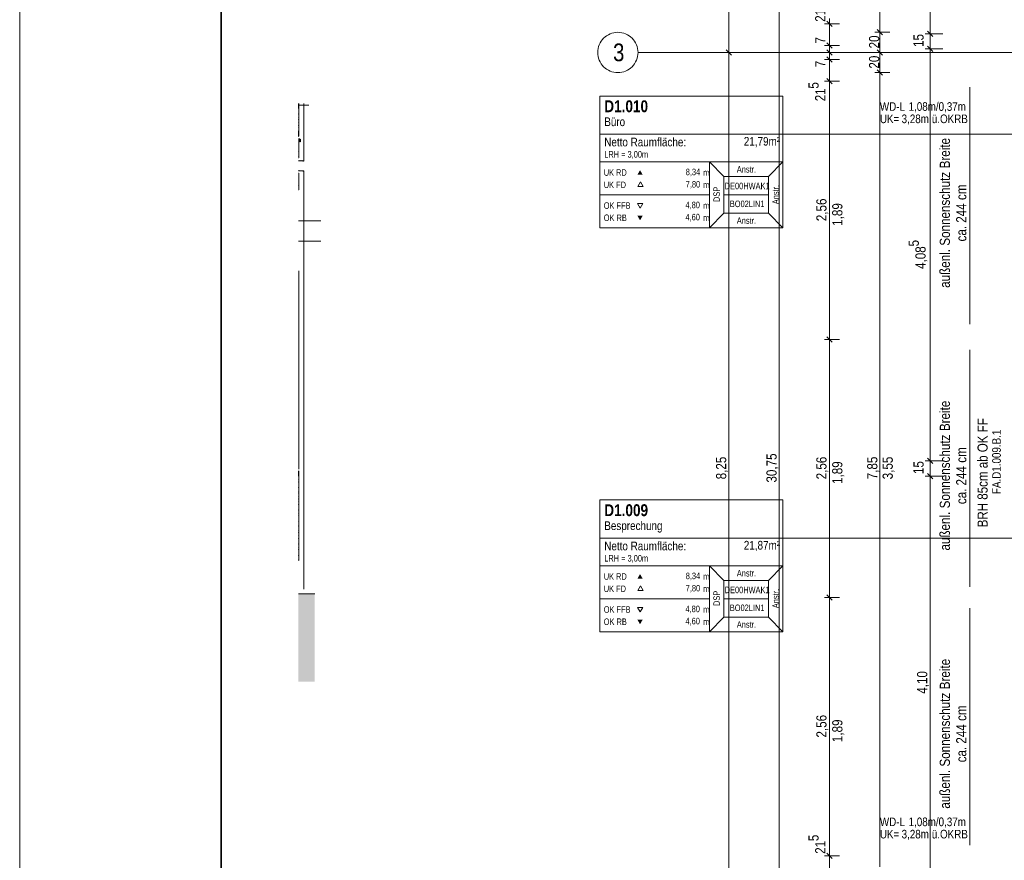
# Model space of a CAD drawing. Extents: x -1920 to 300, y 62 to 656.
# Tile 29 of 60: x -1920 to -1822, y 356 to 439. Entities that reach past the tile are written whole.
import ezdxf
from ezdxf.lldxf.tags import DXFTag

# ---------------------------------------------------------------- set-up
doc = ezdxf.new("R2010")
doc.units = 0
doc.layers.get('0').update_dxf_attribs({"lineweight": 35})
for name, color, linetype, lineweight, true_color in [('30 -33 Aussenwände- 7 Fassade_ Elemente', 7, 'Continuous', 9, 0x00aacc), ('30 -34 Innenwände- 11 Durchbruch', 4, 'Continuous', 9, 0x00ffff), ('70 -72 Beschriftung- 1 Beschriftung allgemein', 7, 'Continuous', 9, 0xff6633), ('70 -75 Raumstempel- 1 Raumstempel', 1, 'Continuous', 50, 0xff0000), ('70 -75 Raumstempel-2 Verweislinie', 1, 'Continuous', 9, 0xff0000), ('70 -76 Bemaßung- 2 Allgemein', 9, 'Continuous', 5, 0x808080)]:
    doc.layers.add(name, color=color, linetype=linetype, lineweight=lineweight, true_color=true_color)
for name, color, linetype, lineweight in [('30 -33 Aussenwände- 8 Sonnenschutz', 7, 'Continuous', 9), ('70 -71 Achsen- 1 Gebäudeachsen', 7, 'STRICHPUNKT2-A06G9HJF8I', 18), ('iwb_Plankopf Rahmen', 7, 'Continuous', 35), ('Keine', 7, 'Continuous', 9), ('Keine-1', 7, 'Continuous', 15)]:
    doc.layers.add(name, color=color, linetype=linetype, lineweight=lineweight)
doc.styles.get("Standard").update_dxf_attribs({"font": 'ARIALN.TTF'})
tags = doc.linetypes.add('grob-A06G9HJG8I', pattern=[14, 3, -8, 3]).pattern_tags.tags
tags[8:9] = [DXFTag(74, 4), DXFTag(75, 0), DXFTag(340, '0'), DXFTag(46, 0.0), DXFTag(50, 0.0), DXFTag(44, 0.0), DXFTag(45, 0.0)]
tags[6:7] = [DXFTag(74, 4), DXFTag(75, 0), DXFTag(340, '0'), DXFTag(46, 0.0), DXFTag(50, 0.0), DXFTag(44, 0.0), DXFTag(45, 0.0)]
tags[4:5] = [DXFTag(74, 4), DXFTag(75, 0), DXFTag(340, '0'), DXFTag(46, 0.0), DXFTag(50, 0.0), DXFTag(44, 0.0), DXFTag(45, 0.0)]
tags = doc.linetypes.add('STRICHPUNKT2-A06G9HJF8I', pattern=[12.7, 6.35, -3.175, 0, -3.175]).pattern_tags.tags
tags[10:11] = [DXFTag(74, 4), DXFTag(75, 0), DXFTag(340, '0'), DXFTag(46, 0.0), DXFTag(50, 0.0), DXFTag(44, 0.0), DXFTag(45, 0.0)]
tags[8:9] = [DXFTag(74, 4), DXFTag(75, 0), DXFTag(340, '0'), DXFTag(46, 0.0), DXFTag(50, 0.0), DXFTag(44, 0.0), DXFTag(45, 0.0)]
tags[6:7] = [DXFTag(74, 4), DXFTag(75, 0), DXFTag(340, '0'), DXFTag(46, 0.0), DXFTag(50, 0.0), DXFTag(44, 0.0), DXFTag(45, 0.0)]
tags[4:5] = [DXFTag(74, 4), DXFTag(75, 0), DXFTag(340, '0'), DXFTag(46, 0.0), DXFTag(50, 0.0), DXFTag(44, 0.0), DXFTag(45, 0.0)]

# ---------------------------------------------------------------- blocks, each defined once
blk = doc.blocks.new('Referenz-A06G9HJH8I', base_point=(-1905.787, 86.892))
at = {"layer": '30 -33 Aussenwände- 8 Sonnenschutz', "color": 0, "linetype": 'Continuous', "ltscale": 0.13}
for p, q in [((-1825.379, 432.192), (-1825.379, 408.692)), ((-1825.379, 406.142), (-1825.379, 382.642)), ((-1825.379, 380.542), (-1825.379, 357.042))]:
    blk.add_line(p, q, dxfattribs=at)
at = {"layer": '70 -71 Achsen- 1 Gebäudeachsen', "color": 0, "linetype": 'Continuous', "ltscale": 0.18}
for p, q in [((-1862.064, 436.585), (-1861.964, 436.754)), ((-1861.964, 436.754), (-1861.847, 436.911)), ((-1861.847, 436.911), (-1861.715, 437.057)), ((-1861.715, 437.057), (-1861.569, 437.188)), ((-1861.569, 437.188), (-1861.412, 437.305)), ((-1861.412, 437.305), (-1861.243, 437.406)), ((-1861.243, 437.406), (-1861.066, 437.49)), ((-1861.066, 437.49), (-1860.881, 437.556)), ((-1860.881, 437.556), (-1860.691, 437.604)), ((-1860.691, 437.604), (-1860.497, 437.633)), ((-1860.497, 437.633), (-1860.301, 437.642)), ((-1860.301, 437.642), (-1860.105, 437.633)), ((-1860.105, 437.633), (-1859.91, 437.604)), ((-1859.91, 437.604), (-1859.72, 437.556)), ((-1859.72, 437.556), (-1859.535, 437.49)), ((-1859.535, 437.49), (-1859.358, 437.406)), ((-1859.358, 437.406), (-1859.189, 437.305)), ((-1859.189, 437.305), (-1859.032, 437.188)), ((-1859.032, 437.188), (-1858.886, 437.057)), ((-1858.886, 437.057), (-1858.755, 436.911)), ((-1858.755, 436.911), (-1858.638, 436.754)), ((-1858.638, 436.754), (-1858.537, 436.585)), ((-1862.301, 435.642), (-1862.291, 435.838)), ((-1862.291, 435.838), (-1862.262, 436.033)), ((-1862.262, 436.033), (-1862.215, 436.223)), ((-1862.215, 436.223), (-1862.148, 436.408)), ((-1862.148, 436.408), (-1862.064, 436.585)), ((-1858.537, 436.585), (-1858.453, 436.408)), ((-1858.453, 436.408), (-1858.387, 436.223)), ((-1858.387, 436.223), (-1858.339, 436.033)), ((-1858.339, 436.033), (-1858.31, 435.838)), ((-1858.31, 435.838), (-1858.301, 435.642)), ((-1862.291, 435.446), (-1862.301, 435.642)), ((-1862.262, 435.252), (-1862.291, 435.446)), ((-1862.215, 435.062), (-1862.262, 435.252)), ((-1862.148, 434.877), (-1862.215, 435.062)), ((-1862.064, 434.7), (-1862.148, 434.877)), ((-1858.453, 434.877), (-1858.537, 434.7)), ((-1858.387, 435.062), (-1858.453, 434.877)), ((-1858.339, 435.252), (-1858.387, 435.062)), ((-1858.31, 435.446), (-1858.339, 435.252)), ((-1858.301, 435.642), (-1858.31, 435.446)), ((-1861.964, 434.531), (-1862.064, 434.7)), ((-1861.847, 434.374), (-1861.964, 434.531)), ((-1861.715, 434.228), (-1861.847, 434.374)), ((-1861.569, 434.096), (-1861.715, 434.228)), ((-1861.412, 433.98), (-1861.569, 434.096)), ((-1861.243, 433.879), (-1861.412, 433.98)), ((-1861.066, 433.795), (-1861.243, 433.879)), ((-1860.881, 433.729), (-1861.066, 433.795)), ((-1859.535, 433.795), (-1859.72, 433.729)), ((-1859.358, 433.879), (-1859.535, 433.795)), ((-1859.189, 433.98), (-1859.358, 433.879)), ((-1859.032, 434.096), (-1859.189, 433.98)), ((-1858.886, 434.228), (-1859.032, 434.096)), ((-1858.755, 434.374), (-1858.886, 434.228)), ((-1858.638, 434.531), (-1858.755, 434.374)), ((-1858.537, 434.7), (-1858.638, 434.531)), ((-1860.691, 433.681), (-1860.881, 433.729)), ((-1860.497, 433.652), (-1860.691, 433.681)), ((-1860.301, 433.642), (-1860.497, 433.652)), ((-1860.105, 433.652), (-1860.301, 433.642)), ((-1859.91, 433.681), (-1860.105, 433.652)), ((-1859.72, 433.729), (-1859.91, 433.681))]:
    blk.add_line(p, q, dxfattribs=at)
at = {"layer": '70 -71 Achsen- 1 Gebäudeachsen', "color": 0, "linetype": 'STRICHPUNKT2-A06G9HJF8I', "ltscale": 0.18}
blk.add_line((-1858.301, 435.642), (-23.361, 435.642), dxfattribs=at)
at = {"layer": '70 -75 Raumstempel- 1 Raumstempel', "color": 0, "lineweight": 9}
for p, q in [((-1862.081, 431.326), (-1862.081, 418.256)), ((-1843.919, 431.326), (-1862.081, 431.326)), ((-1843.919, 418.256), (-1843.919, 431.326)), ((-1843.919, 427.528), (-1862.081, 427.528)), ((-1862.081, 424.791), (-1851.217, 424.791)), ((-1849.775, 423.342), (-1851.217, 424.791)), ((-1843.919, 424.791), (-1851.217, 424.791)), ((-1851.217, 424.791), (-1851.217, 418.256)), ((-1845.361, 423.342), (-1843.919, 424.791)), ((-1849.775, 419.704), (-1849.775, 423.342)), ((-1849.775, 423.342), (-1845.361, 423.342)), ((-1845.361, 419.704), (-1845.361, 423.342)), ((-1858.063, 422.811), (-1858.324, 422.357)), ((-1858.324, 422.357), (-1857.801, 422.357)), ((-1857.801, 422.357), (-1858.063, 422.811)), ((-1862.081, 421.523), (-1851.217, 421.523)), ((-1845.361, 421.523), (-1849.775, 421.523)), ((-1858.099, 420.221), (-1858.36, 420.674)), ((-1858.36, 420.674), (-1857.837, 420.674)), ((-1857.837, 420.674), (-1858.099, 420.221)), ((-1849.775, 419.704), (-1851.217, 418.256)), ((-1849.775, 419.704), (-1845.361, 419.704)), ((-1845.361, 419.704), (-1843.919, 418.256)), ((-1843.919, 418.256), (-1862.081, 418.256)), ((-1862.081, 391.272), (-1862.081, 378.202)), ((-1843.919, 391.272), (-1862.081, 391.272)), ((-1843.919, 378.202), (-1843.919, 391.272)), ((-1843.919, 387.474), (-1862.081, 387.474)), ((-1862.081, 384.737), (-1851.217, 384.737)), ((-1849.775, 383.288), (-1851.217, 384.737)), ((-1843.919, 384.737), (-1851.217, 384.737)), ((-1851.217, 384.737), (-1851.217, 378.202)), ((-1845.361, 383.288), (-1843.919, 384.737)), ((-1849.775, 379.65), (-1849.775, 383.288)), ((-1849.775, 383.288), (-1845.361, 383.288)), ((-1845.361, 379.65), (-1845.361, 383.288)), ((-1858.063, 382.757), (-1858.324, 382.303)), ((-1858.324, 382.303), (-1857.801, 382.303)), ((-1857.801, 382.303), (-1858.063, 382.757)), ((-1862.081, 381.469), (-1851.217, 381.469)), ((-1845.361, 381.469), (-1849.775, 381.469)), ((-1858.099, 380.167), (-1858.36, 380.62)), ((-1858.36, 380.62), (-1857.837, 380.62)), ((-1857.837, 380.62), (-1858.099, 380.167)), ((-1849.775, 379.65), (-1851.217, 378.202)), ((-1849.775, 379.65), (-1845.361, 379.65)), ((-1845.361, 379.65), (-1843.919, 378.202)), ((-1843.919, 378.202), (-1862.081, 378.202))]:
    blk.add_line(p, q, dxfattribs=at)
at = {"layer": '70 -75 Raumstempel- 1 Raumstempel', "color": 0, "lineweight": 0}
for points in [[(-1857.837, 423.518), (-1858.099, 423.971), (-1858.36, 423.518)], [(-1857.837, 419.453), (-1858.099, 419), (-1858.36, 419.453)], [(-1857.837, 383.464), (-1858.099, 383.917), (-1858.36, 383.464)], [(-1857.837, 379.399), (-1858.099, 378.946), (-1858.36, 379.399)]]:
    blk.add_solid(points, dxfattribs=at)
at = {"layer": '70 -75 Raumstempel-2 Verweislinie', "color": 0}
for p, q in [((-1843.919, 427.528), (-1804.082, 427.528)), ((-1843.919, 387.474), (-1807.79, 387.474))]:
    blk.add_line(p, q, dxfattribs=at)
at = {"layer": '70 -76 Bemaßung- 2 Allgemein', "color": 0, "linetype": 'Continuous', "ltscale": 0.13}
for p, q in [((-1844.301, 241.173), (-1844.301, 547.612)), ((-1849.301, 436.173), (-1849.301, 465.112)), ((-1834.301, 438.173), (-1834.301, 463.112)), ((-1829.301, 438.023), (-1829.301, 463.262)), ((-1839.035, 438.227), (-1839.566, 438.758)), ((-1839.035, 438.227), (-1839.566, 438.758)), ((-1839.301, 438.242), (-1839.301, 439.023)), ((-1839.301, 438.242), (-1839.301, 439.023)), ((-1838.301, 438.492), (-1839.801, 438.492)), ((-1838.301, 438.492), (-1839.801, 438.492)), ((-1839.301, 436.342), (-1839.301, 438.492)), ((-1834.035, 437.377), (-1834.566, 437.908)), ((-1834.566, 437.908), (-1834.035, 437.377)), ((-1834.301, 437.392), (-1834.301, 438.173)), ((-1834.301, 437.892), (-1834.301, 437.112)), ((-1829.301, 438.023), (-1829.301, 438.553)), ((-1829.301, 436.992), (-1829.301, 438.023)), ((-1829.301, 436.992), (-1829.301, 438.023)), ((-1839.301, 436.873), (-1839.301, 437.403)), ((-1839.301, 436.092), (-1839.301, 436.873)), ((-1839.301, 436.173), (-1839.301, 436.703)), ((-1833.301, 437.642), (-1834.801, 437.642)), ((-1833.301, 437.642), (-1834.801, 437.642)), ((-1834.301, 436.173), (-1834.301, 437.112)), ((-1828.051, 437.492), (-1829.801, 437.492)), ((-1828.051, 437.492), (-1829.801, 437.492)), ((-1829.301, 435.992), (-1829.301, 437.492)), ((-1849.035, 435.377), (-1849.566, 435.908)), ((-1849.566, 435.908), (-1849.035, 435.377)), ((-1849.301, 435.392), (-1849.301, 436.173)), ((-1849.301, 435.892), (-1849.301, 435.112)), ((-1838.301, 436.342), (-1839.801, 436.342)), ((-1838.301, 436.342), (-1839.801, 436.342)), ((-1839.035, 436.077), (-1839.566, 436.608)), ((-1839.566, 436.608), (-1839.035, 436.077)), ((-1839.566, 435.908), (-1839.035, 435.377)), ((-1839.035, 435.377), (-1839.566, 435.908)), ((-1839.301, 436.592), (-1839.301, 435.812)), ((-1839.301, 435.642), (-1839.301, 436.342)), ((-1839.301, 435.392), (-1839.301, 436.173)), ((-1839.301, 435.473), (-1839.301, 436.003)), ((-1839.301, 435.892), (-1839.301, 435.112)), ((-1839.301, 435.812), (-1839.301, 435.282)), ((-1834.035, 435.377), (-1834.566, 435.908)), ((-1834.566, 435.908), (-1834.035, 435.377)), ((-1834.301, 435.392), (-1834.301, 436.173)), ((-1834.301, 435.892), (-1834.301, 435.112)), ((-1828.051, 435.992), (-1829.801, 435.992)), ((-1828.051, 435.992), (-1829.801, 435.992)), ((-1829.301, 436.492), (-1829.301, 435.462)), ((-1829.301, 436.492), (-1829.301, 435.462)), ((-1848.301, 435.642), (-1849.801, 435.642)), ((-1848.301, 435.642), (-1849.801, 435.642)), ((-1849.301, 353.673), (-1849.301, 435.112)), ((-1838.301, 435.642), (-1839.801, 435.642)), ((-1838.301, 435.642), (-1839.801, 435.642)), ((-1838.301, 434.942), (-1839.801, 434.942)), ((-1838.301, 434.942), (-1839.801, 434.942)), ((-1839.566, 435.208), (-1839.035, 434.677)), ((-1839.035, 434.677), (-1839.566, 435.208)), ((-1839.301, 434.942), (-1839.301, 435.642)), ((-1839.301, 434.692), (-1839.301, 435.473)), ((-1839.301, 435.192), (-1839.301, 434.412)), ((-1839.301, 435.112), (-1839.301, 434.582)), ((-1839.301, 432.792), (-1839.301, 434.942)), ((-1833.301, 435.642), (-1834.801, 435.642)), ((-1833.301, 435.642), (-1834.801, 435.642)), ((-1834.301, 434.173), (-1834.301, 435.112)), ((-1829.301, 395.673), (-1829.301, 435.462)), ((-1829.301, 435.462), (-1829.301, 434.932)), ((-1839.301, 434.412), (-1839.301, 433.882)), ((-1834.035, 433.377), (-1834.566, 433.908)), ((-1834.566, 433.908), (-1834.035, 433.377)), ((-1834.301, 433.392), (-1834.301, 434.173)), ((-1834.301, 433.892), (-1834.301, 433.112)), ((-1838.301, 432.792), (-1839.801, 432.792)), ((-1838.301, 432.792), (-1839.801, 432.792)), ((-1839.566, 433.058), (-1839.035, 432.527)), ((-1839.566, 433.058), (-1839.035, 432.527)), ((-1839.301, 433.042), (-1839.301, 432.262)), ((-1839.301, 433.042), (-1839.301, 432.262)), ((-1833.301, 433.642), (-1834.801, 433.642)), ((-1833.301, 433.642), (-1834.801, 433.642)), ((-1834.301, 355.673), (-1834.301, 433.112)), ((-1839.301, 432.262), (-1839.301, 431.732)), ((-1839.301, 407.723), (-1839.301, 432.262)), ((-1839.566, 407.458), (-1839.035, 406.927)), ((-1839.035, 406.927), (-1839.566, 407.458)), ((-1839.301, 406.942), (-1839.301, 407.723)), ((-1839.301, 407.442), (-1839.301, 406.662)), ((-1838.301, 407.192), (-1839.801, 407.192)), ((-1838.301, 407.192), (-1839.801, 407.192)), ((-1839.301, 382.123), (-1839.301, 406.662)), ((-1829.301, 395.673), (-1829.301, 396.203)), ((-1829.301, 394.642), (-1829.301, 395.673)), ((-1829.301, 394.642), (-1829.301, 395.673)), ((-1828.051, 395.142), (-1829.801, 395.142)), ((-1828.051, 395.142), (-1829.801, 395.142)), ((-1829.301, 393.642), (-1829.301, 395.142)), ((-1829.301, 394.142), (-1829.301, 393.112)), ((-1829.301, 394.142), (-1829.301, 393.112)), ((-1828.051, 393.642), (-1829.801, 393.642)), ((-1828.051, 393.642), (-1829.801, 393.642)), ((-1829.301, 393.112), (-1829.301, 392.582)), ((-1829.301, 353.173), (-1829.301, 393.112)), ((-1839.301, 381.342), (-1839.301, 382.123)), ((-1838.301, 381.592), (-1839.801, 381.592)), ((-1838.301, 381.592), (-1839.801, 381.592)), ((-1839.566, 381.858), (-1839.035, 381.327)), ((-1839.035, 381.327), (-1839.566, 381.858)), ((-1839.301, 381.842), (-1839.301, 381.062)), ((-1839.301, 356.523), (-1839.301, 381.062)), ((-1839.301, 356.523), (-1839.301, 357.053)), ((-1838.301, 355.992), (-1839.801, 355.992)), ((-1838.301, 355.992), (-1839.801, 355.992)), ((-1839.035, 355.727), (-1839.566, 356.258)), ((-1839.035, 355.727), (-1839.566, 356.258)), ((-1839.301, 355.742), (-1839.301, 356.523)), ((-1839.301, 355.742), (-1839.301, 356.523)), ((-1839.301, 353.842), (-1839.301, 355.992)), ((-1834.301, 354.892), (-1834.301, 355.673))]:
    blk.add_line(p, q, dxfattribs=at)
at = {"layer": '70 -76 Bemaßung- 2 Allgemein', "color": 0, "linetype": 'Continuous', "lineweight": 20, "ltscale": 0.2}
for p, q in [((-1829.035, 437.227), (-1829.566, 437.758)), ((-1829.035, 437.227), (-1829.566, 437.758)), ((-1829.566, 436.258), (-1829.035, 435.727)), ((-1829.566, 436.258), (-1829.035, 435.727)), ((-1829.035, 394.877), (-1829.566, 395.408)), ((-1829.035, 394.877), (-1829.566, 395.408)), ((-1829.566, 393.908), (-1829.035, 393.377)), ((-1829.566, 393.908), (-1829.035, 393.377))]:
    blk.add_line(p, q, dxfattribs=at)
at = {"layer": 'Keine', "color": 0, "linetype": 'Continuous', "ltscale": 0.13}
for p, q in [((-1891.451, 409.847), (-1891.451, 423.872)), ((-1891.949, 394.316), (-1891.949, 413.988)), ((-1891.451, 382.412), (-1891.451, 409.847)), ((-1891.451, 382.412), (-1891.451, 387.913))]:
    blk.add_line(p, q, dxfattribs=at)
at = {"layer": 'Keine-1', "color": 0, "linetype": 'Continuous', "lineweight": 5, "ltscale": 0.13}
for p, q in [((-1891.994, 430.576), (-1891.949, 430.576)), ((-1891.949, 430.576), (-1891.949, 427.455)), ((-1891.949, 427.455), (-1891.994, 427.455))]:
    blk.add_line(p, q, dxfattribs=at)
at = {"layer": 'Keine-1', "color": 0, "linetype": 'Continuous', "lineweight": -2, "ltscale": 0.25}
for p, q in [((-1891.949, 430.513), (-1891.994, 430.513)), ((-1891.994, 430.154), (-1891.949, 430.128)), ((-1891.949, 430.128), (-1891.949, 430.513)), ((-1891.949, 427.838), (-1891.994, 427.864)), ((-1891.994, 427.354), (-1891.949, 427.328)), ((-1891.949, 427.328), (-1891.949, 427.838)), ((-1891.949, 394.117), (-1891.994, 394.143)), ((-1891.949, 393.652), (-1891.949, 394.117)), ((-1891.994, 393.678), (-1891.949, 393.652))]:
    blk.add_line(p, q, dxfattribs=at)
at = {"layer": 'Keine-1', "color": 0, "lineweight": 18}
for p, q in [((-1891.994, 430.456), (-1891.949, 430.501)), ((-1891.994, 428.714), (-1891.949, 428.759)), ((-1891.994, 428.207), (-1891.949, 428.252)), ((-1891.994, 425.341), (-1891.949, 425.386)), ((-1891.451, 424.912), (-1891.994, 424.94)), ((-1891.994, 424.9), (-1891.451, 424.872)), ((-1891.451, 424.872), (-1891.451, 424.912)), ((-1891.451, 423.912), (-1891.994, 423.94)), ((-1891.994, 423.9), (-1891.451, 423.872)), ((-1891.451, 423.872), (-1891.451, 423.912)), ((-1891.994, 393.348), (-1891.949, 393.393)), ((-1891.994, 391.607), (-1891.949, 391.651)), ((-1891.994, 391.099), (-1891.949, 391.144)), ((-1891.994, 389.975), (-1891.949, 390.02)), ((-1891.994, 388.233), (-1891.949, 388.278)), ((-1891.994, 387.726), (-1891.949, 387.771)), ((-1891.994, 386.601), (-1891.949, 386.646))]:
    blk.add_line(p, q, dxfattribs=at)
at = {"layer": 'Keine-1', "color": 0, "linetype": 'grob-A06G9HJG8I', "lineweight": 9, "ltscale": 0.13}
for p, q in [((-1891.994, 430.413), (-1890.951, 430.413)), ((-1891.994, 381.963), (-1890.365, 381.963))]:
    blk.add_line(p, q, dxfattribs=at)
at = {"layer": 'Keine-1', "color": 0, "linetype": 'Continuous', "lineweight": 18, "ltscale": 0.18}
for p, q in [((-1891.949, 430.078), (-1891.994, 430.104)), ((-1891.949, 429.568), (-1891.949, 430.078)), ((-1891.994, 429.594), (-1891.949, 429.568)), ((-1891.949, 429.518), (-1891.994, 429.544)), ((-1891.994, 429.034), (-1891.949, 429.008)), ((-1891.949, 428.958), (-1891.994, 428.984)), ((-1891.949, 429.008), (-1891.949, 429.518)), ((-1891.949, 428.448), (-1891.949, 428.958)), ((-1891.994, 428.474), (-1891.949, 428.448)), ((-1891.949, 428.398), (-1891.994, 428.424)), ((-1891.994, 427.914), (-1891.949, 427.888)), ((-1891.949, 427.888), (-1891.949, 428.398)), ((-1891.994, 426.938), (-1891.949, 426.938)), ((-1891.949, 426.938), (-1891.949, 425.188)), ((-1891.949, 425.188), (-1891.994, 425.188)), ((-1891.994, 423.688), (-1891.949, 423.688)), ((-1891.949, 423.688), (-1891.949, 422.038)), ((-1891.949, 422.038), (-1891.994, 422.038)), ((-1891.949, 393.602), (-1891.994, 393.628)), ((-1891.994, 393.118), (-1891.949, 393.092)), ((-1891.949, 393.042), (-1891.994, 393.068)), ((-1891.949, 393.092), (-1891.949, 393.602)), ((-1891.949, 392.532), (-1891.949, 393.042)), ((-1891.994, 392.558), (-1891.949, 392.532)), ((-1891.949, 392.482), (-1891.994, 392.508)), ((-1891.994, 391.998), (-1891.949, 391.972)), ((-1891.949, 391.922), (-1891.994, 391.948)), ((-1891.949, 391.972), (-1891.949, 392.482)), ((-1891.949, 391.412), (-1891.949, 391.922)), ((-1891.994, 391.438), (-1891.949, 391.412)), ((-1891.949, 391.362), (-1891.994, 391.388)), ((-1891.994, 390.878), (-1891.949, 390.852)), ((-1891.949, 390.802), (-1891.994, 390.828)), ((-1891.949, 390.852), (-1891.949, 391.362)), ((-1891.949, 390.292), (-1891.949, 390.802)), ((-1891.994, 390.318), (-1891.949, 390.292)), ((-1891.949, 390.242), (-1891.994, 390.268)), ((-1891.949, 389.732), (-1891.949, 390.242)), ((-1891.994, 389.758), (-1891.949, 389.732)), ((-1891.949, 389.682), (-1891.994, 389.708)), ((-1891.994, 389.198), (-1891.949, 389.172)), ((-1891.949, 389.122), (-1891.994, 389.148)), ((-1891.949, 389.172), (-1891.949, 389.682)), ((-1891.949, 388.612), (-1891.949, 389.122)), ((-1891.994, 388.638), (-1891.949, 388.612)), ((-1891.949, 388.562), (-1891.994, 388.588)), ((-1891.994, 388.078), (-1891.949, 388.052)), ((-1891.949, 388.002), (-1891.994, 388.028)), ((-1891.949, 388.052), (-1891.949, 388.562)), ((-1891.949, 387.492), (-1891.949, 388.002)), ((-1891.994, 387.518), (-1891.949, 387.492)), ((-1891.949, 387.442), (-1891.994, 387.468)), ((-1891.994, 386.958), (-1891.949, 386.932)), ((-1891.949, 386.882), (-1891.994, 386.908)), ((-1891.949, 386.932), (-1891.949, 387.442)), ((-1891.949, 386.372), (-1891.949, 386.882)), ((-1891.994, 386.398), (-1891.949, 386.372)), ((-1891.949, 386.322), (-1891.994, 386.348)), ((-1891.949, 385.812), (-1891.949, 386.322)), ((-1891.994, 385.838), (-1891.949, 385.812)), ((-1891.949, 385.762), (-1891.994, 385.788)), ((-1891.994, 385.278), (-1891.949, 385.252)), ((-1891.949, 385.252), (-1891.949, 385.762))]:
    blk.add_line(p, q, dxfattribs=at)
at = {"layer": 'Keine-1', "color": 0, "linetype": 'Continuous', "lineweight": 9, "ltscale": 0.13}
blk.add_line((-1891.451, 424.872), (-1891.451, 430.576), dxfattribs=at)
at = {"layer": 'Keine-1', "color": 0, "lineweight": 9}
for p, q in [((-1891.994, 429.199), (-1891.949, 429.244)), ((-1891.99, 427.043), (-1891.977, 427.056)), ((-1891.889, 427.037), (-1891.876, 427.05)), ((-1891.849, 426.972), (-1891.834, 426.987)), ((-1891.849, 426.866), (-1891.834, 426.881)), ((-1891.835, 426.773), (-1891.834, 426.775)), ((-1891.994, 425.826), (-1891.949, 425.871)), ((-1891.994, 424.918), (-1891.972, 424.939)), ((-1891.909, 424.896), (-1891.871, 424.934)), ((-1891.809, 424.89), (-1891.771, 424.929)), ((-1891.708, 424.885), (-1891.67, 424.923)), ((-1891.607, 424.88), (-1891.569, 424.918)), ((-1891.506, 424.875), (-1891.468, 424.913)), ((-1891.953, 423.898), (-1891.915, 423.936)), ((-1891.852, 423.893), (-1891.814, 423.931)), ((-1891.751, 423.887), (-1891.713, 423.926)), ((-1891.65, 423.882), (-1891.612, 423.92)), ((-1891.549, 423.877), (-1891.511, 423.915)), ((-1891.994, 422.453), (-1891.949, 422.497)), ((-1891.994, 392.092), (-1891.949, 392.137)), ((-1891.994, 388.718), (-1891.949, 388.763)), ((-1891.994, 385.345), (-1891.949, 385.39))]:
    blk.add_line(p, q, dxfattribs=at)
at = {"layer": 'Keine-1', "color": 0, "lineweight": -2}
for p, q in [((-1891.994, 427.057), (-1891.834, 427.048)), ((-1891.849, 427.035), (-1891.994, 427.043)), ((-1891.849, 426.773), (-1891.849, 427.035)), ((-1891.834, 427.048), (-1891.834, 426.773)), ((-1891.834, 426.773), (-1891.849, 426.773))]:
    blk.add_line(p, q, dxfattribs=at)
at = {"layer": 'Keine-1', "color": 0, "linetype": 'Continuous', "ltscale": 0.15}
for p, q in [((-1891.994, 418.938), (-1889.761, 418.938)), ((-1891.994, 416.938), (-1889.761, 416.938))]:
    blk.add_line(p, q, dxfattribs=at)
at = {"layer": 'Keine-1', "color": 7, "linetype": 'Continuous', "lineweight": 18, "ltscale": 0.18, "true_color": 0xffffff}
for points in [[(-1891.994, 429.881), (-1891.949, 430.078), (-1891.994, 430.104)], [(-1891.994, 429.881), (-1891.949, 429.568), (-1891.949, 430.078)], [(-1891.994, 429.67), (-1891.949, 429.568), (-1891.994, 429.881)], [(-1891.949, 429.568), (-1891.994, 429.67), (-1891.994, 429.594)], [(-1891.994, 429.321), (-1891.949, 429.518), (-1891.994, 429.544)], [(-1891.994, 429.321), (-1891.949, 429.008), (-1891.949, 429.518)], [(-1891.994, 429.11), (-1891.949, 429.008), (-1891.994, 429.321)], [(-1891.949, 429.008), (-1891.994, 429.11), (-1891.994, 429.034)], [(-1891.994, 428.761), (-1891.949, 428.958), (-1891.994, 428.984)], [(-1891.994, 428.761), (-1891.949, 428.448), (-1891.949, 428.958)], [(-1891.994, 428.55), (-1891.949, 428.448), (-1891.994, 428.761)], [(-1891.949, 428.448), (-1891.994, 428.55), (-1891.994, 428.474)], [(-1891.994, 428.201), (-1891.949, 428.398), (-1891.994, 428.424)], [(-1891.994, 428.201), (-1891.949, 427.888), (-1891.949, 428.398)], [(-1891.994, 427.99), (-1891.949, 427.888), (-1891.994, 428.201)], [(-1891.949, 427.888), (-1891.994, 427.99), (-1891.994, 427.914)], [(-1891.994, 393.405), (-1891.949, 393.602), (-1891.994, 393.628)], [(-1891.994, 393.405), (-1891.949, 393.092), (-1891.949, 393.602)], [(-1891.994, 393.194), (-1891.949, 393.092), (-1891.994, 393.405)], [(-1891.949, 393.092), (-1891.994, 393.194), (-1891.994, 393.118)], [(-1891.994, 392.845), (-1891.949, 393.042), (-1891.994, 393.068)], [(-1891.994, 392.845), (-1891.949, 392.532), (-1891.949, 393.042)], [(-1891.994, 392.634), (-1891.949, 392.532), (-1891.994, 392.845)], [(-1891.949, 392.532), (-1891.994, 392.634), (-1891.994, 392.558)], [(-1891.994, 392.285), (-1891.949, 392.482), (-1891.994, 392.508)], [(-1891.994, 392.285), (-1891.949, 391.972), (-1891.949, 392.482)], [(-1891.994, 392.074), (-1891.949, 391.972), (-1891.994, 392.285)], [(-1891.949, 391.972), (-1891.994, 392.074), (-1891.994, 391.998)], [(-1891.994, 391.725), (-1891.949, 391.922), (-1891.994, 391.948)], [(-1891.994, 391.725), (-1891.949, 391.412), (-1891.949, 391.922)], [(-1891.994, 391.514), (-1891.949, 391.412), (-1891.994, 391.725)], [(-1891.949, 391.412), (-1891.994, 391.514), (-1891.994, 391.438)], [(-1891.994, 391.165), (-1891.949, 391.362), (-1891.994, 391.388)], [(-1891.994, 391.165), (-1891.949, 390.852), (-1891.949, 391.362)], [(-1891.994, 390.954), (-1891.949, 390.852), (-1891.994, 391.165)], [(-1891.949, 390.852), (-1891.994, 390.954), (-1891.994, 390.878)], [(-1891.994, 390.605), (-1891.949, 390.802), (-1891.994, 390.828)], [(-1891.994, 390.605), (-1891.949, 390.292), (-1891.949, 390.802)], [(-1891.994, 390.394), (-1891.949, 390.292), (-1891.994, 390.605)], [(-1891.949, 390.292), (-1891.994, 390.394), (-1891.994, 390.318)], [(-1891.994, 390.045), (-1891.949, 390.242), (-1891.994, 390.268)], [(-1891.994, 390.045), (-1891.949, 389.732), (-1891.949, 390.242)], [(-1891.994, 389.834), (-1891.949, 389.732), (-1891.994, 390.045)], [(-1891.949, 389.732), (-1891.994, 389.834), (-1891.994, 389.758)], [(-1891.994, 389.485), (-1891.949, 389.682), (-1891.994, 389.708)], [(-1891.994, 389.485), (-1891.949, 389.172), (-1891.949, 389.682)], [(-1891.994, 389.274), (-1891.949, 389.172), (-1891.994, 389.485)], [(-1891.949, 389.172), (-1891.994, 389.274), (-1891.994, 389.198)], [(-1891.994, 388.925), (-1891.949, 389.122), (-1891.994, 389.148)], [(-1891.994, 388.925), (-1891.949, 388.612), (-1891.949, 389.122)], [(-1891.994, 388.714), (-1891.949, 388.612), (-1891.994, 388.925)], [(-1891.949, 388.612), (-1891.994, 388.714), (-1891.994, 388.638)], [(-1891.994, 388.365), (-1891.949, 388.562), (-1891.994, 388.588)], [(-1891.994, 388.365), (-1891.949, 388.052), (-1891.949, 388.562)], [(-1891.994, 388.154), (-1891.949, 388.052), (-1891.994, 388.365)], [(-1891.949, 388.052), (-1891.994, 388.154), (-1891.994, 388.078)], [(-1891.994, 387.805), (-1891.949, 388.002), (-1891.994, 388.028)], [(-1891.994, 387.805), (-1891.949, 387.492), (-1891.949, 388.002)], [(-1891.994, 387.594), (-1891.949, 387.492), (-1891.994, 387.805)], [(-1891.949, 387.492), (-1891.994, 387.594), (-1891.994, 387.518)], [(-1891.994, 387.245), (-1891.949, 387.442), (-1891.994, 387.468)], [(-1891.994, 387.245), (-1891.949, 386.932), (-1891.949, 387.442)], [(-1891.994, 387.034), (-1891.949, 386.932), (-1891.994, 387.245)], [(-1891.949, 386.932), (-1891.994, 387.034), (-1891.994, 386.958)], [(-1891.994, 386.685), (-1891.949, 386.882), (-1891.994, 386.908)], [(-1891.994, 386.685), (-1891.949, 386.372), (-1891.949, 386.882)], [(-1891.994, 386.474), (-1891.949, 386.372), (-1891.994, 386.685)], [(-1891.949, 386.372), (-1891.994, 386.474), (-1891.994, 386.398)], [(-1891.994, 386.125), (-1891.949, 386.322), (-1891.994, 386.348)], [(-1891.994, 386.125), (-1891.949, 385.812), (-1891.949, 386.322)], [(-1891.994, 385.914), (-1891.949, 385.812), (-1891.994, 386.125)], [(-1891.949, 385.812), (-1891.994, 385.914), (-1891.994, 385.838)], [(-1891.994, 385.565), (-1891.949, 385.762), (-1891.994, 385.788)], [(-1891.994, 385.565), (-1891.949, 385.252), (-1891.949, 385.762)], [(-1891.994, 385.354), (-1891.949, 385.252), (-1891.994, 385.565)], [(-1891.949, 385.252), (-1891.994, 385.354), (-1891.994, 385.278)]]:
    blk.add_solid(points, dxfattribs=at)
at = {"layer": 'Keine-1', "color": 7, "linetype": 'grob-A06G9HJG8I', "lineweight": 9, "ltscale": 0.13, "true_color": 0xffffff}
for points in [[(-1891.994, 381.963), (-1890.365, 381.963), (-1890.365, 373.248)], [(-1891.994, 381.963), (-1890.365, 373.248), (-1891.994, 374.168)], [(-1891.994, 374.168), (-1890.365, 373.248), (-1891.994, 373.248)]]:
    blk.add_solid(points, dxfattribs=at)
at = {"layer": '30 -33 Aussenwände- 7 Fassade_ Elemente', "color": 0, "linetype": 'ByBlock', "ltscale": 0.13, "insert": (-1824.615, 388.557), "char_height": 1, "attachment_point": 1, "rotation": 90}
blk.add_mtext('{\\fArial Narrow;BRH 85cm ab OK FF}', dxfattribs=at)
at = {"layer": '30 -33 Aussenwände- 8 Sonnenschutz', "color": 0, "linetype": 'Continuous', "ltscale": 0.13, "char_height": 1.00689, "attachment_point": 1, "rotation": 90}
for s, insert in [('{\\fArial Narrow;Breite}', (-1828.362, 424.151)), ('{\\fArial Narrow;Sonnenschutz}', (-1828.362, 416.488)), ('{\\fArial Narrow;cm}', (-1826.731, 421.012)), ('{\\fArial Narrow;244}', (-1826.731, 418.755)), ('{\\fArial Narrow;ca.}', (-1826.731, 416.907)), ('{\\fArial Narrow;außenl.}', (-1828.362, 412.308)), ('{\\fArial Narrow;Breite}', (-1828.362, 398.101)), ('{\\fArial Narrow;Sonnenschutz}', (-1828.362, 390.438)), ('{\\fArial Narrow;cm}', (-1826.731, 394.962)), ('{\\fArial Narrow;244}', (-1826.731, 392.705)), ('{\\fArial Narrow;ca.}', (-1826.731, 390.857)), ('{\\fArial Narrow;außenl.}', (-1828.362, 386.258)), ('{\\fArial Narrow;Breite}', (-1828.362, 372.501)), ('{\\fArial Narrow;Sonnenschutz}', (-1828.362, 364.838)), ('{\\fArial Narrow;cm}', (-1826.731, 369.362)), ('{\\fArial Narrow;244}', (-1826.731, 367.105)), ('{\\fArial Narrow;ca.}', (-1826.731, 365.257)), ('{\\fArial Narrow;außenl.}', (-1828.362, 360.658))]:
    blk.add_mtext(s, dxfattribs=dict(at, insert=insert))
at = {"layer": '30 -34 Innenwände- 11 Durchbruch', "color": 0, "linetype": 'Continuous', "ltscale": 0.13, "char_height": 0.85, "attachment_point": 1}
for s, insert in [('{\\fArial Narrow;WD-L}', (-1834.301, 430.707)), ('{\\fArial Narrow;1,08m/0,37m}', (-1831.453, 430.707)), ('{\\fArial Narrow;UK=}', (-1834.301, 429.489)), ('{\\fArial Narrow;3,28m}', (-1832.145, 429.489)), ('{\\fArial Narrow;ü.OKRB}', (-1829.146, 429.489)), ('{\\fArial Narrow;WD-L}', (-1834.301, 359.778)), ('{\\fArial Narrow;1,08m/0,37m}', (-1831.453, 359.778)), ('{\\fArial Narrow;UK=}', (-1834.301, 358.56)), ('{\\fArial Narrow;3,28m}', (-1832.145, 358.56)), ('{\\fArial Narrow;ü.OKRB}', (-1829.146, 358.56))]:
    blk.add_mtext(s, dxfattribs=dict(at, insert=insert))
at = {"layer": '70 -71 Achsen- 1 Gebäudeachsen', "color": 0, "linetype": 'Continuous', "ltscale": 0.18, "insert": (-1860.774, 436.536), "char_height": 1.76205, "attachment_point": 1}
blk.add_mtext('{\\fArial Narrow;3}', dxfattribs=at)
at = {"layer": '70 -72 Beschriftung- 1 Beschriftung allgemein', "color": 0, "linetype": 'Continuous', "ltscale": 0.13, "insert": (-1823.158, 391.854), "char_height": 0.85, "attachment_point": 1, "rotation": 90}
blk.add_mtext('{\\fArial Narrow;FA.D1.009.B.1}', dxfattribs=at)
at = {"layer": '70 -75 Raumstempel- 1 Raumstempel', "color": 0, "linetype": 'Continuous', "ltscale": 0.5, "attachment_point": 1}
for s, insert, char_height, rotation in [('{\\fArial Narrow|b1|i0;D1.010}', (-1861.648, 430.897), 1.1768, 0), ('{\\fArial Narrow;Büro}', (-1861.648, 429.2), 0.85585, 0), ('{\\fArial Narrow;Netto Raumfläche:}', (-1861.648, 427.188), 0.85585, 0), ('{\\fArial Narrow;21,79m²}', (-1847.802, 427.264), 0.85585, 0), ('{\\fArial Narrow;LRH = 3,00m}', (-1861.648, 425.864), 0.64189, 0), ('{\\fArial Narrow;UK RD}', (-1861.699, 424.058), 0.64189, 0), ('{\\fArial Narrow;8,34}', (-1853.565, 424.116), 0.64189, 0), ('{\\fArial Narrow;Anstr.}', (-1848.497, 424.379), 0.64189, 0), ('{\\fArial Narrow;m}', (-1851.839, 424.053), 0.64189, 0), ('{\\fArial Narrow;UK FD}', (-1861.699, 422.841), 0.64189, 0), ('{\\fArial Narrow;7,80}', (-1853.564, 422.899), 0.64189, 0), ('{\\fArial Narrow;m}', (-1851.839, 422.836), 0.64189, 0), ('{\\fArial Narrow;DSP}', (-1850.818, 420.812), 0.64189, 90), ('{\\fArial Narrow;DE00HWAK1}', (-1849.697, 422.724), 0.64189, 0), ('{\\fArial Narrow;Anstr.}', (-1844.967, 420.594), 0.64189, 90), ('{\\fArial Narrow;OK FFB}', (-1861.699, 420.782), 0.64189, 0), ('{\\fArial Narrow;4,80}', (-1853.589, 420.844), 0.64189, 0), ('{\\fArial Narrow;m}', (-1851.839, 420.782), 0.64189, 0), ('{\\fArial Narrow;BO02LIN1}', (-1849.189, 420.952), 0.64189, 0), ('{\\fArial Narrow;OK RB}', (-1861.699, 419.574), 0.64189, 0), ('{\\fArial Narrow;4,60}', (-1853.589, 419.637), 0.64189, 0), ('{\\fArial Narrow;m}', (-1851.839, 419.574), 0.64189, 0), ('{\\fArial Narrow;Anstr.}', (-1848.497, 419.295), 0.64189, 0), ('{\\fArial Narrow|b1|i0;D1.009}', (-1861.648, 390.843), 1.1768, 0), ('{\\fArial Narrow;Besprechung}', (-1861.648, 389.146), 0.85585, 0), ('{\\fArial Narrow;Netto Raumfläche:}', (-1861.648, 387.134), 0.85585, 0), ('{\\fArial Narrow;21,87m²}', (-1847.802, 387.21), 0.85585, 0), ('{\\fArial Narrow;LRH = 3,00m}', (-1861.648, 385.81), 0.64189, 0), ('{\\fArial Narrow;UK RD}', (-1861.699, 384.004), 0.64189, 0), ('{\\fArial Narrow;8,34}', (-1853.565, 384.062), 0.64189, 0), ('{\\fArial Narrow;Anstr.}', (-1848.497, 384.326), 0.64189, 0), ('{\\fArial Narrow;m}', (-1851.839, 383.999), 0.64189, 0), ('{\\fArial Narrow;UK FD}', (-1861.699, 382.787), 0.64189, 0), ('{\\fArial Narrow;7,80}', (-1853.564, 382.845), 0.64189, 0), ('{\\fArial Narrow;m}', (-1851.839, 382.782), 0.64189, 0), ('{\\fArial Narrow;DSP}', (-1850.818, 380.758), 0.64189, 90), ('{\\fArial Narrow;DE00HWAK1}', (-1849.697, 382.67), 0.64189, 0), ('{\\fArial Narrow;Anstr.}', (-1844.967, 380.54), 0.64189, 90), ('{\\fArial Narrow;OK FFB}', (-1861.699, 380.728), 0.64189, 0), ('{\\fArial Narrow;4,80}', (-1853.589, 380.79), 0.64189, 0), ('{\\fArial Narrow;m}', (-1851.839, 380.728), 0.64189, 0), ('{\\fArial Narrow;BO02LIN1}', (-1849.189, 380.898), 0.64189, 0), ('{\\fArial Narrow;OK RB}', (-1861.699, 379.52), 0.64189, 0), ('{\\fArial Narrow;4,60}', (-1853.589, 379.583), 0.64189, 0), ('{\\fArial Narrow;m}', (-1851.839, 379.52), 0.64189, 0), ('{\\fArial Narrow;Anstr.}', (-1848.497, 379.241), 0.64189, 0)]:
    blk.add_mtext(s, dxfattribs=dict(at, insert=insert, char_height=char_height, rotation=rotation))
at = {"layer": '70 -76 Bemaßung- 2 Allgemein', "color": 0, "linetype": 'Continuous', "ltscale": 0.13, "char_height": 1.00689, "attachment_point": 1, "rotation": 90}
for s, insert in [('{\\fArial Narrow;21}', (-1840.722, 438.683)), ('{\\fArial Narrow;7}', (-1840.714, 436.529)), ('{\\fArial Narrow;20}', (-1835.376, 436.044)), ('{\\fArial Narrow;15}', (-1830.976, 436.187)), ('{\\fArial Narrow;7}', (-1840.714, 434.185)), ('{\\fArial Narrow;20}', (-1835.376, 434.044)), ('{\\fArial Narrow;5}', (-1841.393, 432.055)), ('{\\fArial Narrow;21}', (-1840.722, 430.804)), ('{\\fArial Narrow;2,56}', (-1840.608, 418.913)), ('{\\fArial Narrow;1,89}', (-1839.03, 418.457)), ('{\\fArial Narrow;5}', (-1831.447, 416.411)), ('{\\fArial Narrow;4,08}', (-1830.776, 414.177)), ('{\\fArial Narrow;8,25}', (-1850.558, 393.317)), ('{\\fArial Narrow;30,75}', (-1845.558, 392.996)), ('{\\fArial Narrow;2,56}', (-1840.608, 393.313)), ('{\\fArial Narrow;7,85}', (-1835.558, 393.32)), ('{\\fArial Narrow;3,55}', (-1834.032, 393.317)), ('{\\fArial Narrow;1,89}', (-1839.03, 392.857)), ('{\\fArial Narrow;15}', (-1830.976, 393.837)), ('{\\fArial Narrow;4,10}', (-1830.608, 372.053)), ('{\\fArial Narrow;2,56}', (-1840.608, 367.713)), ('{\\fArial Narrow;1,89}', (-1839.03, 367.257)), ('{\\fArial Narrow;5}', (-1841.393, 357.434)), ('{\\fArial Narrow;21}', (-1840.722, 356.183))]:
    blk.add_mtext(s, dxfattribs=dict(at, insert=insert))

msp = doc.modelspace()

# ---------------------------------------------------------------- linework, layer by layer
at = {"layer": 'iwb_Plankopf Rahmen', "color": 8, "lineweight": 13, "ltscale": 0.13, "true_color": 0x808080}
msp.add_lwpolyline([(300.353, 62.433), (-1919.647, 62.433), (-1919.647, 656.433), (300.353, 656.433), (300.353, 62.433)], close=True, dxfattribs=at)
at = {"layer": 'iwb_Plankopf Rahmen', "ltscale": 0.35}
msp.add_lwpolyline([(-1899.647, 67.433), (-1899.647, 651.433), (295.353, 651.433), (295.353, 67.433), (-739.647, 67.433), (-1899.647, 67.433)], close=True, dxfattribs=at)

# ---------------------------------------------------------------- block references
at = {"color": 8, "lineweight": 25, "ltscale": 0.25, "true_color": 0x808080}
msp.add_blockref('Referenz-A06G9HJH8I', (-1905.787, 86.892), dxfattribs=at)

doc.saveas('drawing.dxf')
